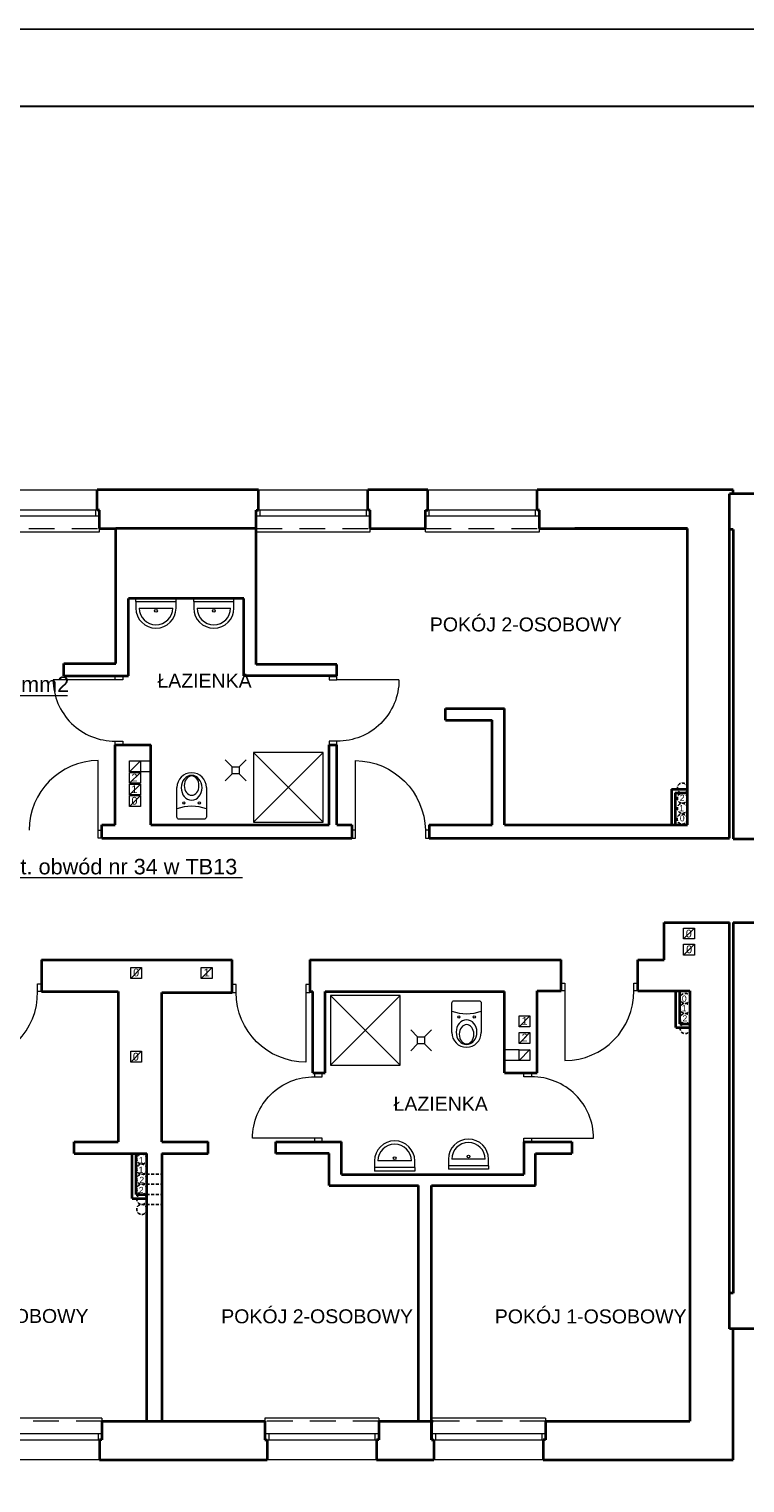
# Model space of a CAD drawing. Header units: millimetres. Extents: x -1249 to 11358, y -460 to 20182.
# Tile 6 of 37: x 3857 to 4780, y 5770 to 7645. Entities that reach past the tile are written whole.
import ezdxf
from ezdxf.enums import TextEntityAlignment as Align

# ---------------------------------------------------------------- set-up
doc = ezdxf.new("R2010")
doc.units = ezdxf.units.MM
for name, pattern in [('DASHEDX2', [1.5, 1, -0.5]), ('DGN Style 2', [55.531736, 33.319042, -22.212694]), ('DOT', [0.25, 0, -0.25])]:
    doc.linetypes.add(name, pattern=pattern)
for name, color, linetype, lineweight in [('dzrwi', 6, 'Continuous', 0), ('inwentaryzacja', 7, 'Continuous', 35), ('KONTURY', 92, 'Continuous', 30), ('OKNA', 3, 'Continuous', 20), ('proj.wentylacja', 214, 'Continuous', 25), ('technologia', 160, 'Continuous', 35), ('WYPOSAZENIE', 4, 'Continuous', 0), ('ściana do wyburzenia', 40, 'DOT', 25), ('ściana proj. - dział', 255, 'Continuous', 35)]:
    doc.layers.add(name, color=color, linetype=linetype, lineweight=lineweight)
doc.layers.add('i_eE', color=5, linetype='Continuous')
doc.layers.add('opisy', color=7, linetype='Continuous')
doc.styles.add('jagoda-100', font='arial.ttf', dxfattribs={"height": 18})
doc.styles.get("Standard").update_dxf_attribs({"font": 'ARIAL.TTF'})
doc.styles.add('Style-SWISSLT_1250', font='SWISSLT_1250.shx')

# ---------------------------------------------------------------- blocks, each defined once
blk = doc.blocks.new('*U163')
at = {"layer": 'OKNA', "linetype": 'Continuous'}
for p, q in [((-71.5, 27), (69.5, 27)), ((72.5, 1), (-74.5, 1)), ((-69.5, -7), (-69.5, 1)), ((67.5, -7), (67.5, 1)), ((72.5, -7), (-74.5, -7)), ((-74.5, -27), (-74.5, -23)), ((-74.5, -27), (72.5, -27)), ((72.5, -27), (72.5, -23))]:
    blk.add_line(p, q, dxfattribs=at)
at = {"layer": 'OKNA', "linetype": 'DGN Style 2'}
blk.add_line((-74.5, -23), (72.5, -23), dxfattribs=at)
blk = doc.blocks.new('A$C5D6B6965')
at = {"layer": 'WYPOSAZENIE'}
for p, q in [((15, 30), (0, 45)), ((30, 30), (45, 45)), ((15, 15), (0, 0)), ((15, 30), (30, 30)), ((15, 15), (15, 30)), ((30, 15), (15, 15)), ((30, 30), (30, 15)), ((30, 15), (45, 0))]:
    blk.add_line(p, q, dxfattribs=at)

msp = doc.modelspace()

# ---------------------------------------------------------------- linework, layer by layer
at = {"layer": 'dzrwi'}
for p, q in [((3994.416, 6911.014), (4046.256, 6911.014)), ((3994.416, 6906.672), (3994.416, 6911.014)), ((3994.416, 6906.672), (4046.256, 6906.672)), ((3994.416, 6906.672), (3994.416, 6898.032)), ((4046.256, 6906.672), (4046.256, 6911.014)), ((4046.256, 6898.032), (4046.256, 6911.014)), ((4069.068, 6911.014), (4120.908, 6911.014)), ((4069.068, 6906.672), (4069.068, 6911.014)), ((4069.068, 6906.672), (4120.908, 6906.672)), ((4069.068, 6906.672), (4069.068, 6898.032)), ((4120.908, 6906.672), (4120.908, 6911.014)), ((4120.908, 6898.032), (4120.908, 6911.014)), ((3998.736, 6898.032), (4041.936, 6898.032)), ((4073.388, 6898.032), (4116.588, 6898.032)), ((3967.735, 6805.488), (3887.735, 6805.488)), ((4333.741, 6805.488), (4253.735, 6805.488)), ((3945.735, 6611.488), (3945.735, 6701.482)), ((3986.319, 6686.928), (4000.319, 6700.928)), ((4013.735, 6700.928), (4013.735, 6705.488)), ((4146.102, 6621.89), (4236.102, 6711.89)), ((4146.102, 6711.89), (4236.102, 6621.89)), ((4277.735, 6611.488), (4277.735, 6701.438)), ((3986.319, 6672.042), (4000.319, 6686.042)), ((3986.319, 6657.155), (4000.319, 6671.155)), ((3986.319, 6642.216), (4000.319, 6656.216)), ((4700.735, 6471.415), (4714.735, 6485.415)), ((4700.735, 6471.415), (4714.735, 6485.415)), ((4700.735, 6471.415), (4714.735, 6485.415)), ((4700.735, 6471.415), (4714.735, 6485.415)), ((4700.735, 6450.488), (4714.735, 6464.488)), ((4700.735, 6450.488), (4714.735, 6464.488)), ((4700.735, 6450.488), (4714.735, 6464.488)), ((4700.735, 6450.488), (4714.735, 6464.488)), ((3987.735, 6420.488), (4001.735, 6434.488)), ((4078.735, 6420.488), (4092.735, 6434.488)), ((4213.735, 6402.488), (4213.735, 6312.488)), ((4245.419, 6308.546), (4335.419, 6398.546)), ((4245.419, 6398.546), (4335.419, 6308.546)), ((4547.735, 6404.488), (4547.735, 6314.488)), ((4488.659, 6358.092), (4502.659, 6372.092)), ((4488.659, 6358.092), (4502.659, 6372.092)), ((4488.659, 6336.661), (4502.659, 6350.661)), ((3987.735, 6312.488), (4001.735, 6326.488)), ((4488.659, 6328.488), (4469.735, 6328.488)), ((4488.659, 6314.735), (4502.659, 6328.735)), ((4224.884, 6214.488), (4144.878, 6214.488)), ((4504.735, 6214.488), (4584.735, 6214.488)), ((4302.236, 6185.024), (4302.236, 6172.043)), ((4302.236, 6176.384), (4302.236, 6172.043)), ((4354.076, 6176.384), (4302.236, 6176.384)), ((4354.076, 6172.043), (4302.236, 6172.043)), ((4349.756, 6185.024), (4306.556, 6185.024)), ((4354.076, 6176.384), (4354.076, 6185.024)), ((4354.076, 6176.384), (4354.076, 6172.043)), ((4397.413, 6187.248), (4397.413, 6174.266)), ((4397.413, 6178.608), (4397.413, 6174.266)), ((4449.253, 6178.608), (4397.413, 6178.608)), ((4449.253, 6174.266), (4397.413, 6174.266)), ((4444.933, 6187.248), (4401.733, 6187.248)), ((4449.253, 6178.608), (4449.253, 6187.248)), ((4449.253, 6178.608), (4449.253, 6174.266))]:
    msp.add_line(p, q, dxfattribs=at)
at = {"layer": 'dzrwi', "flags": 128}
for points in [[(3977.735, 6810.488), (3977.735, 6805.488), (3967.735, 6805.488), (3967.735, 6810.488)], [(4243.735, 6810.488), (4243.735, 6805.488), (4253.735, 6805.488), (4253.735, 6810.488)], [(3977.735, 6726.488), (3977.735, 6721.488), (3967.735, 6721.488), (3967.735, 6726.488)], [(4243.735, 6726.488), (4243.735, 6721.488), (4253.735, 6721.488), (4253.735, 6726.488)], [(3986.319, 6700.928), (4000.319, 6700.928), (4000.319, 6686.928), (3986.319, 6686.928)], [(3986.319, 6686.042), (4000.319, 6686.042), (4000.319, 6672.042), (3986.319, 6672.042)], [(3986.319, 6671.155), (4000.319, 6671.155), (4000.319, 6657.155), (3986.319, 6657.155)], [(3986.319, 6656.216), (4000.319, 6656.216), (4000.319, 6642.216), (3986.319, 6642.216)], [(3950.735, 6601.488), (3945.735, 6601.488), (3945.735, 6611.488), (3950.735, 6611.488)], [(4272.735, 6601.488), (4277.735, 6601.488), (4277.735, 6611.488), (4272.735, 6611.488)], [(4367.735, 6601.488), (4372.735, 6601.488), (4372.735, 6611.488), (4367.735, 6611.488)], [(4700.735, 6485.415), (4714.735, 6485.415), (4714.735, 6471.415), (4700.735, 6471.415)], [(4700.735, 6485.415), (4714.735, 6485.415), (4714.735, 6471.415), (4700.735, 6471.415)], [(4700.735, 6485.415), (4714.735, 6485.415), (4714.735, 6471.415), (4700.735, 6471.415)], [(4700.735, 6485.415), (4714.735, 6485.415), (4714.735, 6471.415), (4700.735, 6471.415)], [(4700.735, 6464.488), (4714.735, 6464.488), (4714.735, 6450.488), (4700.735, 6450.488)], [(4700.735, 6464.488), (4714.735, 6464.488), (4714.735, 6450.488), (4700.735, 6450.488)], [(4700.735, 6464.488), (4714.735, 6464.488), (4714.735, 6450.488), (4700.735, 6450.488)], [(4700.735, 6464.488), (4714.735, 6464.488), (4714.735, 6450.488), (4700.735, 6450.488)], [(3987.735, 6434.488), (4001.735, 6434.488), (4001.735, 6420.488), (3987.735, 6420.488)], [(4078.735, 6434.488), (4092.735, 6434.488), (4092.735, 6420.488), (4078.735, 6420.488)], [(3867.735, 6413.488), (3872.735, 6413.488), (3872.735, 6403.488), (3867.735, 6403.488)], [(4542.735, 6414.488), (4547.735, 6414.488), (4547.735, 6404.488), (4542.735, 6404.488)], [(4636.735, 6414.488), (4641.735, 6414.488), (4641.735, 6404.488), (4636.735, 6404.488)], [(4123.735, 6412.488), (4118.735, 6412.488), (4118.735, 6402.488), (4123.735, 6402.488)], [(4218.735, 6412.488), (4213.735, 6412.488), (4213.735, 6402.488), (4218.735, 6402.488)], [(4488.659, 6372.092), (4502.659, 6372.092), (4502.659, 6358.092), (4488.659, 6358.092)], [(4488.659, 6372.092), (4502.659, 6372.092), (4502.659, 6358.092), (4488.659, 6358.092)], [(4488.659, 6350.661), (4502.659, 6350.661), (4502.659, 6336.661), (4488.659, 6336.661)], [(3987.735, 6326.488), (4001.735, 6326.488), (4001.735, 6312.488), (3987.735, 6312.488)], [(4488.659, 6328.488), (4502.659, 6328.488), (4502.659, 6314.488), (4488.659, 6314.488)], [(4234.884, 6293.488), (4234.884, 6298.488), (4224.884, 6298.488), (4224.884, 6293.488)], [(4494.735, 6293.488), (4494.735, 6298.488), (4504.735, 6298.488), (4504.735, 6293.488)], [(4234.884, 6209.488), (4234.884, 6214.488), (4224.884, 6214.488), (4224.884, 6209.488)], [(4494.735, 6209.488), (4494.735, 6214.488), (4504.735, 6214.488), (4504.735, 6209.488)]]:
    msp.add_lwpolyline(points, close=True, dxfattribs=at)
for points in [[(4000.319, 6700.928), (4013.735, 6700.928), (4013.735, 6686.928), (4000.319, 6686.928)], [(4488.659, 6314.488), (4469.735, 6314.488), (4469.735, 6328.488)]]:
    msp.add_lwpolyline(points, dxfattribs=at)
at = {"layer": 'dzrwi'}
for points in [[(4146.102, 6621.89), (4236.102, 6621.89), (4236.102, 6711.89), (4146.102, 6711.89)], [(4245.419, 6308.546), (4335.419, 6308.546), (4335.419, 6398.546), (4245.419, 6398.546)]]:
    msp.add_lwpolyline(points, close=True, dxfattribs=at)
for points in [[(4085.319, 6666.739), (4085.319, 6628.739, -0.41421356), (4082.319, 6625.739), (4050.319, 6625.739, -0.41421356), (4047.319, 6628.739), (4047.319, 6666.739)], [(4401.858, 6350.719), (4401.858, 6388.719, -0.41421356), (4404.858, 6391.719), (4436.858, 6391.719, -0.41421356), (4439.858, 6388.719), (4439.858, 6350.719)]]:
    msp.add_lwpolyline(points, format="xyb", dxfattribs=at)
for centre, radius in [((4020.336, 6894.556), 1.808), ((4094.988, 6894.556), 1.808), ((4056.319, 6646.739), 1.449), ((4076.319, 6646.739), 1.449), ((4410.858, 6370.719), 1.449), ((4430.858, 6370.719), 1.449), ((4328.156, 6188.501), 1.808), ((4423.333, 6190.724), 1.808)]:
    msp.add_circle(centre, radius, dxfattribs=at)
for centre, radius, start, end in [((4020.336, 6898.032), 25.92, 180, 0), ((4020.336, 6898.032), 21.6, 180, 0), ((4094.988, 6898.032), 25.92, 180, 0), ((4094.988, 6898.032), 21.6, 180, 0), ((3967.235, 6805.988), 79.502, 180.360346, 270.360346), ((3946.735, 6611.488), 90, 90.636633, 180), ((4066.319, 6666.739), 19, 0, 180), ((4066.319, 6587.745), 54.824, 69.722814, 110.277186), ((3777.735, 6402.488), 90.006, 270.636594, 0.636594), ((4547.235, 6403.988), 89.501, 270.320085, 0.320085), ((4420.858, 6429.713), 54.824, 249.722814, 290.277186), ((4420.858, 6350.719), 19, 180, 0), ((4505.235, 6213.988), 79.502, 0.360346, 90.360346), ((4328.156, 6185.024), 25.92, 0, 180), ((4328.156, 6185.024), 21.6, 0, 180), ((4423.333, 6187.248), 25.92, 0, 180), ((4423.333, 6187.248), 21.6, 0, 180)]:
    msp.add_arc(centre, radius, start, end, dxfattribs=at)
at = {"layer": 'dzrwi', "extrusion": (0, 0, -1)}
for centre, radius, start, end in [((-4254.735, 6805.488), 79.006, 180, 270.725224), ((-4276.235, 6609.937), 91.513, 90.939182, 179.028969), ((-4213.735, 6402.488), 90, 270, 0), ((-4223.884, 6214.488), 79.006, 0, 90.725224)]:
    msp.add_arc(centre, radius, start, end, dxfattribs=at)
for centre, major_axis, ratio in [((4066.319, 6666.315), (0, 15.94), 0.84303386), ((4066.319, 6669.052), (0, 12.457), 0.76034817), ((4420.858, 6351.143), (0, -15.94), 0.84303386), ((4420.858, 6348.406), (0, -12.457), 0.76034817)]:
    msp.add_ellipse(centre, major_axis=major_axis, ratio=ratio, dxfattribs=at)
at = {"layer": 'i_eE', "lineweight": 9}
msp.add_lwpolyline([(3523.432, 6785.4), (3906.1, 6785.4)], dxfattribs=at)
at = {"layer": 'i_eE', "lineweight": 5}
msp.add_lwpolyline([(3549.529, 6505.267), (3803.359, 6550.75), (4131.783, 6550.75)], dxfattribs=at)
at = {"layer": 'inwentaryzacja'}
for p, q in [((4152.735, 7050.488), (3944.735, 7050.488)), ((3944.735, 7024.488), (3944.735, 7050.488)), ((4152.735, 7024.488), (4152.735, 7050.488)), ((4370.735, 7050.488), (4293.735, 7050.488)), ((4293.735, 7024.488), (4293.735, 7050.488)), ((4370.735, 7024.488), (4370.735, 7050.488)), ((4764.735, 7050.488), (4511.735, 7050.488)), ((4511.735, 7024.488), (4511.735, 7050.488)), ((4764.735, 7045.488), (4764.735, 7050.488)), ((4759.735, 6601.488), (4759.735, 7045.488)), ((5047.735, 7045.488), (4759.735, 7045.488)), ((3947.735, 7024.488), (3944.735, 7024.488)), ((3947.735, 7000.488), (3947.735, 7024.488)), ((3947.735, 7016.488), (3947.735, 7024.488)), ((4149.735, 6825.488), (4149.735, 7024.488)), ((4149.735, 7000.488), (4149.735, 7024.488)), ((4149.735, 7024.488), (4152.735, 7024.488)), ((4149.735, 7016.488), (4149.735, 7024.488)), ((4296.735, 7024.488), (4293.735, 7024.488)), ((4296.735, 7000.488), (4296.735, 7024.488)), ((4296.735, 7016.488), (4296.735, 7024.488)), ((4367.735, 7000.488), (4367.735, 7024.488)), ((4367.735, 7024.488), (4370.735, 7024.488)), ((4367.735, 7016.488), (4367.735, 7024.488)), ((4514.735, 7024.488), (4511.735, 7024.488)), ((4514.735, 7000.488), (4514.735, 7024.488)), ((4514.735, 7016.488), (4514.735, 7024.488)), ((3947.735, 7000.488), (3968.735, 7000.488)), ((3968.735, 6826.488), (3968.735, 7000.488)), ((4149.735, 7000.488), (3968.735, 7000.488)), ((4296.735, 7000.488), (4367.735, 7000.488)), ((4514.735, 7000.488), (4705.735, 7000.488)), ((4705.735, 7000.488), (4560.467, 7000.488)), ((4705.735, 6618.488), (4705.735, 7000.488)), ((4764.735, 6999.488), (4759.735, 6999.488)), ((4764.735, 6999.488), (4764.735, 6600.488)), ((4133.735, 6910.488), (3984.735, 6910.488)), ((3984.735, 6810.488), (3984.735, 6910.488)), ((4133.735, 6810.488), (4133.735, 6910.488)), ((3901.735, 6826.488), (3968.735, 6826.488)), ((3901.735, 6810.488), (3901.735, 6826.488)), ((4253.735, 6825.488), (4149.735, 6825.488)), ((4253.735, 6810.488), (4253.735, 6825.488)), ((3901.735, 6810.488), (3984.735, 6810.488)), ((4253.735, 6810.488), (4133.735, 6810.488)), ((4243.735, 6810.488), (4253.735, 6810.488)), ((4393.735, 6768.488), (4469.735, 6768.488)), ((4393.735, 6753.488), (4393.735, 6768.488)), ((4393.735, 6753.488), (4453.735, 6753.488)), ((4453.735, 6618.488), (4453.735, 6753.488)), ((4469.735, 6618.488), (4469.735, 6768.488)), ((3967.735, 6618.488), (3967.735, 6721.488)), ((3967.735, 6721.488), (4013.735, 6721.488)), ((4013.735, 6618.488), (4013.735, 6721.488)), ((4243.735, 6618.488), (4243.735, 6721.488)), ((4243.735, 6721.488), (4253.735, 6721.488)), ((4253.735, 6618.488), (4253.735, 6721.488)), ((3950.735, 6618.488), (3967.735, 6618.488)), ((3950.735, 6601.488), (3950.735, 6618.488)), ((3950.735, 6601.488), (4272.735, 6601.488)), ((4013.735, 6618.488), (4157.735, 6618.488)), ((4157.735, 6618.488), (4243.735, 6618.488)), ((4253.735, 6618.488), (4272.735, 6618.488)), ((4272.735, 6618.488), (4272.735, 6601.488)), ((4372.735, 6618.488), (4372.735, 6601.488)), ((4372.735, 6618.488), (4453.735, 6618.488)), ((4372.735, 6601.488), (4759.735, 6601.488)), ((4469.735, 6618.488), (4705.735, 6618.488)), ((4764.735, 6600.488), (4791.735, 6600.488)), ((4675.735, 6492.488), (4759.735, 6492.488)), ((4675.735, 6444.488), (4675.735, 6492.488)), ((4759.735, 5968.488), (4759.735, 6492.488)), ((4764.735, 6492.488), (4764.735, 6014.488)), ((4764.735, 6492.488), (4791.735, 6492.488)), ((3872.735, 6444.488), (4118.735, 6444.488)), ((3872.735, 6444.488), (3872.735, 6403.488)), ((4118.735, 6402.488), (4118.735, 6444.488)), ((4218.735, 6444.488), (4218.735, 6403.488)), ((4218.735, 6444.488), (4542.735, 6444.488)), ((4542.735, 6404.488), (4542.735, 6444.488)), ((4641.735, 6404.488), (4641.735, 6444.488)), ((4641.735, 6444.488), (4675.735, 6444.488)), ((3872.735, 6403.488), (3971.735, 6403.488)), ((3971.735, 6403.488), (3971.735, 6209.488)), ((4027.735, 6402.488), (4118.735, 6402.488)), ((4027.735, 6209.488), (4027.735, 6402.488)), ((4218.735, 6403.488), (4222.735, 6403.488)), ((4222.735, 6298.488), (4222.735, 6403.488)), ((4238.735, 6298.488), (4238.735, 6403.488)), ((4238.735, 6403.488), (4324.735, 6403.488)), ((4238.735, 6403.488), (4469.735, 6403.488)), ((4469.735, 6298.488), (4469.735, 6403.488)), ((4511.735, 6298.488), (4511.735, 6404.488)), ((4511.735, 6404.488), (4542.735, 6404.488)), ((4641.735, 6404.488), (4708.735, 6404.488)), ((4708.735, 6404.488), (4708.735, 5849.488)), ((4708.735, 6404.488), (4708.735, 6137.747)), ((4222.735, 6298.488), (4238.735, 6298.488)), ((4469.735, 6298.488), (4511.735, 6298.488)), ((3914.735, 6209.488), (3971.735, 6209.488)), ((3914.735, 6194.488), (3914.735, 6209.488)), ((4027.735, 6209.488), (4087.735, 6209.488)), ((4087.735, 6194.488), (4087.735, 6209.488)), ((4174.735, 6209.488), (4259.735, 6209.488)), ((4174.735, 6194.488), (4174.735, 6209.488)), ((4259.735, 6167.488), (4259.735, 6209.488)), ((4494.735, 6209.488), (4494.735, 6167.488)), ((4494.735, 6209.488), (4556.735, 6209.488)), ((4556.735, 6209.488), (4556.735, 6194.488)), ((3914.735, 6194.488), (4008.735, 6194.488)), ((4008.735, 5849.488), (4008.735, 6194.488)), ((4027.735, 6194.488), (4087.735, 6194.488)), ((4027.735, 6194.488), (4027.735, 5849.488)), ((4243.735, 6194.488), (4174.735, 6194.488)), ((4243.735, 6153.488), (4243.735, 6194.488)), ((4509.735, 6153.488), (4509.735, 6194.488)), ((4509.735, 6194.488), (4556.735, 6194.488)), ((4243.735, 6153.488), (4358.735, 6153.488)), ((4259.735, 6167.488), (4494.735, 6167.488)), ((4358.735, 5849.488), (4358.735, 6153.488)), ((4375.735, 6153.488), (4509.735, 6153.488)), ((4375.735, 5825.488), (4375.735, 6153.488)), ((4764.735, 6014.488), (4759.735, 6014.488)), ((4993.735, 5968.488), (4759.735, 5968.488)), ((4764.735, 5799.488), (4764.735, 5968.488)), ((3950.735, 5849.488), (4008.735, 5849.488)), ((3950.735, 5849.488), (3950.735, 5825.488)), ((3950.735, 5833.488), (3950.735, 5825.488)), ((4008.735, 5849.488), (4027.735, 5849.488)), ((4027.735, 5849.488), (4160.735, 5849.488)), ((4160.735, 5849.488), (4160.735, 5825.488)), ((4160.735, 5833.488), (4160.735, 5825.488)), ((4307.735, 5849.488), (4358.735, 5849.488)), ((4307.735, 5849.488), (4307.735, 5825.488)), ((4307.735, 5833.488), (4307.735, 5825.488)), ((4358.735, 5849.488), (4377.735, 5849.488)), ((4375.735, 5849.488), (4375.735, 5825.488)), ((4375.735, 5833.488), (4375.735, 5825.488)), ((4522.735, 5849.488), (4708.735, 5849.488)), ((4522.735, 5849.488), (4522.735, 5825.488)), ((4522.735, 5833.488), (4522.735, 5825.488)), ((3947.735, 5825.488), (3947.735, 5799.488)), ((3950.735, 5825.488), (3947.735, 5825.488)), ((4160.735, 5825.488), (4163.735, 5825.488)), ((4163.735, 5825.488), (4163.735, 5799.488)), ((4304.735, 5825.488), (4304.735, 5799.488)), ((4307.735, 5825.488), (4304.735, 5825.488)), ((4375.735, 5825.488), (4378.735, 5825.488)), ((4378.735, 5825.488), (4378.735, 5799.488)), ((4519.735, 5825.488), (4519.735, 5799.488)), ((4522.735, 5825.488), (4519.735, 5825.488)), ((3947.735, 5799.488), (4163.735, 5799.488)), ((4304.735, 5799.488), (4378.735, 5799.488)), ((4519.735, 5799.488), (4764.735, 5799.488))]:
    msp.add_line(p, q, dxfattribs=at)
at = {"layer": 'KONTURY', "color": 0}
msp.add_lwpolyline([(8143.987, 4774.798), (8143.987, 7544.798), (1548.44, 7544.798), (1548.44, 4774.798)], close=True, dxfattribs=at)
at = {"layer": 'opisy'}
msp.add_lwpolyline([(8252.978, 4674.798), (8252.978, 7644.798), (1413.463, 7644.798), (1413.463, 4674.798)], close=True, dxfattribs=at)
at = {"layer": 'proj.wentylacja', "linetype": 'DASHEDX2', "ltscale": 4}
for p, q in [((4002.107, 6167.948), (4026.735, 6167.948)), ((4002.107, 6154.948), (4026.735, 6154.948)), ((4002.107, 6141.948), (4026.735, 6141.948)), ((4002.107, 6128.948), (4026.735, 6128.948))]:
    msp.add_line(p, q, dxfattribs=at)
for centre in [(4699.211, 6665.99), (4699.211, 6652.893), (4699.211, 6639.795), (4698.901, 6625.903), (4702.774, 6394.706), (4702.774, 6381.706), (4702.774, 6368.706), (4702.774, 6355.706), (4002.107, 6187.448), (4002.107, 6174.448), (4002.107, 6174.448), (4002.107, 6161.448), (4002.107, 6148.448), (4002.107, 6135.448), (4002.107, 6122.448)]:
    msp.add_circle(centre, 6.5, dxfattribs=at)
at = {"layer": 'ściana do wyburzenia'}
msp.add_line((3950.735, 6601.488), (4272.735, 6601.488), dxfattribs=at)
at = {"layer": 'ściana proj. - dział'}
for p, q in [((4685.065, 6664.624), (4685.065, 6618.488)), ((4685.065, 6664.624), (4705.735, 6664.624)), ((4690.065, 6659.624), (4690.065, 6618.488)), ((4690.065, 6659.624), (4705.735, 6659.624)), ((4690.859, 6356.932), (4690.859, 6404.488)), ((4695.859, 6361.932), (4695.859, 6404.488)), ((4690.859, 6356.932), (4708.735, 6356.932)), ((4695.859, 6361.932), (4708.735, 6361.932)), ((3989.656, 6136.558), (3989.656, 6194.488)), ((3994.656, 6141.558), (3994.656, 6194.488)), ((3989.656, 6136.558), (4008.735, 6136.558)), ((3994.656, 6141.558), (4008.735, 6141.558))]:
    msp.add_line(p, q, dxfattribs=at)

# ---------------------------------------------------------------- block references
at = {"layer": 'dzrwi'}
for p in [(3875.239, 7023.486), (4224.239, 7023.486), (4442.239, 7023.486)]:
    msp.add_blockref('*U163', p, dxfattribs=at)
at = {"layer": 'dzrwi', "xscale": 0.6000000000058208, "yscale": 0.6000000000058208, "zscale": 0.6000000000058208}
msp.add_blockref('A$C5D6B6965', (4348.805, 6327.103), dxfattribs=at)
at = {"layer": 'dzrwi', "rotation": 180}
for p in [(3876.231, 5826.49), (4233.231, 5826.49), (4448.231, 5826.49)]:
    msp.add_blockref('*U163', p, dxfattribs=at)
at = {"layer": 'technologia', "xscale": 0.6000000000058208, "yscale": 0.6000000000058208, "zscale": 0.6000000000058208}
msp.add_blockref('A$C5D6B6965', (4109.534, 6675.165), dxfattribs=at)

# ---------------------------------------------------------------- texts
at = {"layer": 'dzrwi', "style": 'Style-SWISSLT_1250'}
for s, p in [('2', (3992.603, 6679.411)), ('1', (3992.603, 6664.525)), ('0', (3992.603, 6649.585)), ('0', (4707.407, 6478.28)), ('0', (4707.407, 6478.28)), ('0', (4707.407, 6478.28)), ('0', (4707.407, 6478.28)), ('0', (4707.892, 6457.929)), ('0', (4707.892, 6457.929)), ('0', (4707.892, 6457.929)), ('0', (4707.892, 6457.929)), ('0', (3994.793, 6428.057)), ('1', (4085.793, 6428.057)), ('1', (4495.716, 6365.661)), ('1', (4495.716, 6365.661)), ('2', (4495.716, 6344.23)), ('0', (3994.385, 6319.509))]:
    msp.add_text(s, height=10, dxfattribs=at).set_placement(p, align=Align.MIDDLE_CENTER)
at = {"layer": 'i_eE', "lineweight": 9, "insert": (3523.432, 6809.856), "char_height": 20, "width": 390.49446, "attachment_point": 1}
msp.add_mtext('NHXH FE180 PH90 3x2,5mm2\\Pk-k: WPP', dxfattribs=at)
at = {"layer": 'i_eE', "insert": (3809.937, 6574.643), "char_height": 20, "width": 390.49446, "attachment_point": 1}
msp.add_mtext('isnt. obwód nr 34 w TB13', dxfattribs=at)
at = {"layer": 'inwentaryzacja', "style": 'jagoda-100'}
for s, p in [('POKÓJ 2-OSOBOWY', (4373.552, 6876.973)), ('ŁAZIENKA', (4022.16, 6804.394)), ('ŁAZIENKA', (4326.689, 6258.771)), ('POKÓJ 2-OSOBOWY', (3686.134, 5985.079)), ('POKÓJ 2-OSOBOWY', (4104.504, 5984.668)), ('POKÓJ 1-OSOBOWY', (4457.28, 5984.556))]:
    msp.add_text(s, height=18, rotation=359.999694, dxfattribs=at).set_placement(p, align=Align.MIDDLE_LEFT)
at = {"layer": 'inwentaryzacja', "style": 'Style-SWISSLT_1250'}
for s, p in [('2', (4698.909, 6653.334)), ('1', (4698.092, 6640.041)), ('0', (4698.949, 6626.963)), ('0', (4701.584, 6394.388)), ('1', (4701.384, 6381.981)), ('2', (4702.386, 6368.937)), ('1', (4001.243, 6185.995)), ('1', (4001.043, 6173.588)), ('2', (4001.243, 6147.536)), ('2', (4002.044, 6160.544))]:
    msp.add_text(s, height=8, dxfattribs=at).set_placement(p, align=Align.MIDDLE_CENTER)

doc.saveas('drawing.dxf')
